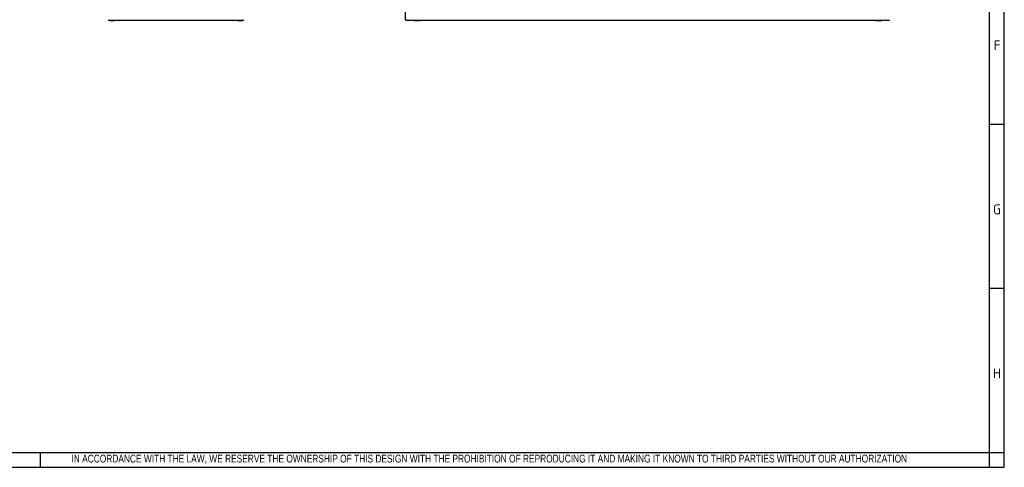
# Paper-space layout 'Layout1' of a CAD drawing. Extents: x 100 to 6593, y 169 to 4601.
# Tile 6 of 8: x 3344 to 6593, y 175 to 1652. Entities that reach past the tile are written whole.
import ezdxf

# ---------------------------------------------------------------- set-up
doc = ezdxf.new("R2010")
doc.units = 0
doc.header["$LTSCALE"] = 16
doc.layers.get('0').update_dxf_attribs({"linetype": 'CONTINUOUS'})
for name, color, linetype in [('DEFAULT', 7, 'CONTINUOUS'), ('F0000000_02', 7, 'CONTINUOUS'), ('F0000000_04', 7, 'CONTINUOUS'), ('F0000001_32', 7, 'CONTINUOUS')]:
    doc.layers.add(name, color=color, linetype=linetype)

psp = doc.layouts.get("Layout1")

# ---------------------------------------------------------------- linework, layer by layer
at = {"color": 7, "linetype": 'CONTINUOUS'}
for p, q in [((6593.47, 175.35), (6593.47, 4601.42)), ((6593.47, 1306.09), (6545.01, 1306.09)), ((6593.47, 764.95), (6545.01, 764.95)), ((3412.35, 175.27), (3412.35, 223.73)), ((99.75, 175.35), (6593.47, 175.35))]:
    psp.add_line(p, q, dxfattribs=at)
at = {"layer": 'DEFAULT', "color": 7, "linetype": 'CONTINUOUS'}
for p, q in [((6545.01, 175.35), (6545.01, 4601.42)), ((99.75, 223.81), (6593.47, 223.81))]:
    psp.add_line(p, q, dxfattribs=at)
at = {"layer": 'F0000000_02', "color": 7, "linetype": 'CONTINUOUS'}
for p, q in [((3641.73, 1648.83), (3641.73, 1650.58)), ((3643.73, 1648.58), (3641.98, 1648.58)), ((3654.73, 1648.58), (3643.73, 1648.58)), ((3656.48, 1648.58), (3654.73, 1648.58)), ((3656.73, 1650.58), (3656.73, 1648.83)), ((4062.73, 1648.83), (4062.73, 1650.58)), ((4064.73, 1648.58), (4062.98, 1648.58)), ((4075.73, 1648.58), (4064.73, 1648.58)), ((4077.48, 1648.58), (4075.73, 1648.58)), ((4077.73, 1650.58), (4077.73, 1648.83)), ((4648.36, 1648.83), (4648.36, 1650.58)), ((4650.36, 1648.58), (4648.61, 1648.58)), ((4661.36, 1648.58), (4650.36, 1648.58)), ((4663.11, 1648.58), (4661.36, 1648.58)), ((4663.36, 1650.58), (4663.36, 1648.83)), ((6169.36, 1648.83), (6169.36, 1650.58)), ((6171.36, 1648.58), (6169.61, 1648.58)), ((6182.36, 1648.58), (6171.36, 1648.58)), ((6184.11, 1648.58), (6182.36, 1648.58)), ((6184.36, 1650.58), (6184.36, 1648.83))]:
    psp.add_line(p, q, dxfattribs=at)
for centre, start, end in [((3641.98, 1648.83), 180, 270), ((3656.48, 1648.83), 270, 0), ((4062.98, 1648.83), 180, 270), ((4077.48, 1648.83), 270, 0), ((4648.61, 1648.83), 180, 270), ((4663.11, 1648.83), 270, 0), ((6169.61, 1648.83), 180, 270), ((6184.11, 1648.83), 270, 0)]:
    psp.add_arc(centre, 0.25, start, end, dxfattribs=at)
at = {"layer": 'F0000000_04', "color": 7, "linetype": 'CONTINUOUS'}
for p, q in [((4616.36, 3649.08), (4616.36, 1652.08)), ((4617.86, 1652.08), (4616.36, 1652.08)), ((4617.86, 1652.08), (4619.16, 1653.38))]:
    psp.add_line(p, q, dxfattribs=at)
at = {"layer": 'F0000001_32', "color": 7, "linetype": 'CONTINUOUS'}
for p, q in [((3638.03, 1650.58), (4081.43, 1650.58)), ((4617.86, 1650.58), (4617.86, 1652.08)), ((4617.86, 1650.58), (6214.86, 1650.58)), ((6214.86, 1650.58), (6214.86, 1652.08))]:
    psp.add_line(p, q, dxfattribs=at)
for centre, start, end in [((3638.03, 1653.38), 207.664, 270), ((4081.43, 1653.38), 270, 332.336)]:
    psp.add_arc(centre, 2.8, start, end, dxfattribs=at)

# ---------------------------------------------------------------- texts
for s, insert, char_height, width, attachment_point in [('{\\fSolid Edge ANSI|b0||i0||c0|p34;\\C7;\\H32.307072;\\W1.;F}', (6569.79, 1551.25), 32.3071, 36.3456, 8), ('{\\fSolid Edge ANSI|b0||i0||c0|p34;\\C7;\\H32.307072;\\W1.;G}', (6569.38, 1010.11), 32.3071, 41.3936, 8), ('{\\fSolid Edge ANSI|b0||i0||c0|p34;\\C7;\\H32.307072;\\W1.;H}', (6569.41, 468.97), 32.3071, 43.4128, 8), ('{\\fArial Narrow|b0||i0||c0|p34;\\C7;\\H25.6;\\W0.94;IN ACCORDANCE WITH THE LAW, WE RESERVE THE OWNERSHIP OF THIS DESIGN WITH THE PROHIBITION OF REPRODUCING IT AND MAKING IT KNOWN TO THIRD PARTIES WITHOUT OUR AUTHORIZATION}', (3515.01, 186.44), 25.6, 2911.9314, 7)]:
    psp.add_mtext(s, dxfattribs=dict(insert=insert, char_height=char_height, width=width, attachment_point=attachment_point))

doc.saveas('drawing.dxf')
